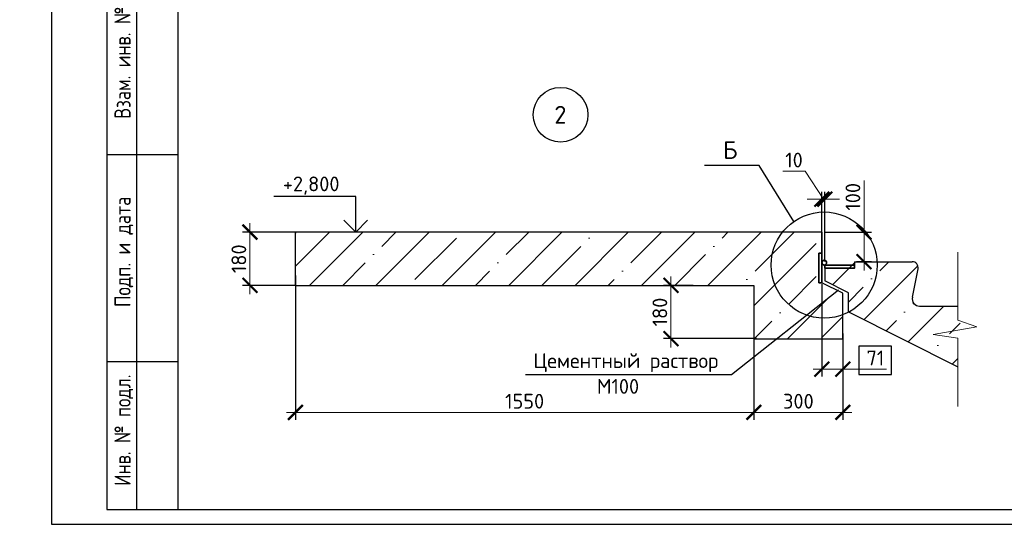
# Model space of a CAD drawing. Header units: millimetres. Extents: x 40580 to 2152466, y -328404 to 177125.
# Tile 4 of 252: x 269254 to 285899, y 135075 to 143600. Entities that reach past the tile are written whole.
import ezdxf
from ezdxf.enums import TextEntityAlignment as Align

# ---------------------------------------------------------------- set-up
doc = ezdxf.new("R2010")
doc.units = ezdxf.units.MM
for name, color, linetype in [('11', 7, 'Continuous'), ('12', 7, 'Continuous'), ('Столовая - обозначения', 7, 'Continuous'), ('ТЕКСТ 02', 7, 'Continuous')]:
    doc.layers.add(name, color=color, linetype=linetype)
for name, color, linetype, lineweight in [('RAZMER', 7, 'Continuous', 9), ('Основной', 1, 'Continuous', 40), ('отметки', 243, 'Continuous', 18), ('Размеры', 9, 'Continuous', 15), ('Столовая Двери и окна', 7, 'Continuous', 15), ('ТЕКСТ', 7, 'Continuous', 15), ('Тонкая', 81, 'Continuous', 20)]:
    doc.layers.add(name, color=color, linetype=linetype, lineweight=lineweight)
doc.styles.add('GOST type A Tekla', font='GOST2304A.ttf', dxfattribs={"height": 0.2})
doc.styles.add('GOST-2.304_Type-B', font='GOST_Common.ttf')
doc.styles.add('ГОСТ', font='isocpeur.ttf')
doc.dimstyles.new('ГОСТ', dxfattribs={"dimscale": 0, "dimtxt": 2.5, "dimasz": 2.5, "dimexe": 1.25, "dimexo": 0.625, "dimtad": 1, "dimdec": 0, "dimtxsty": 'ГОСТ', "dimblk": 'ARCHTICK', "dimcen": 2.5, "dimdle": 1.5, "dimclrd": 256, "dimclre": 256, "dimclrt": 256, "dimadec": 0, "dimazin": 0, "dimtfac": 1, "dimtdec": 0, "dimtmove": 1, "dimatfit": 3, "dimfxl": 2, "dimtfill": 1, "dimlwd": -1, "dimarcsym": 0})

# ---------------------------------------------------------------- blocks, each defined once
blk = doc.blocks.new('Штамп')
at = {"layer": '11'}
for p, q in [((252070, 126228), (252070, 84178)), ((252070, 84178), (281770, 84178))]:
    blk.add_line(p, q, dxfattribs=at)
at = {"layer": '11', "lineweight": 30}
for p, q in [((254210, 125978), (254210, 84428)), ((254210, 84428), (311220, 84428))]:
    blk.add_line(p, q, dxfattribs=at)
at = {"layer": '12'}
for p, q in [((253010, 92928), (253010, 84428)), ((253510, 92928), (253510, 84428)), ((253010, 90428), (254210, 90428)), ((253010, 86928), (254210, 86928)), ((253010, 84428), (254210, 84428))]:
    blk.add_line(p, q, dxfattribs=at)
at = {"layer": '12', "style": 'GOST type A Tekla'}
for s, p in [('Взам. инв. №', (253410, 91028)), ('Подп. и дата', (253410, 87848)), ('Инв. № подл.', (253410, 84828))]:
    blk.add_text(s, height=273.6, rotation=90, dxfattribs=at).set_placement(p)
blk = doc.blocks.new('_ArchTick')
at = {"color": 0, "linetype": 'ByBlock', "const_width": 0.15}
blk.add_lwpolyline([(-0.5, -0.5), (0.5, 0.5)], dxfattribs=at)
blk = doc.blocks.new('*D5328')
at = {"layer": 'Defpoints', "color": 0, "lineweight": 25, "transparency": 16777216}
for p in [(273147, 140011), (273972, 140011), (273972, 139111)]:
    blk.add_point(p, dxfattribs=at)
at = {"layer": 'RAZMER', "transparency": 16777216}
blk.add_line((273147, 138961), (273147, 140161), dxfattribs=at)
at = {"layer": 'RAZMER', "lineweight": -2, "transparency": 16777216}
for p, q in [((273909, 140011), (273022, 140011)), ((273909, 139111), (273022, 139111))]:
    blk.add_line(p, q, dxfattribs=at)
at = {"layer": 'RAZMER', "transparency": 16777216, "xscale": 250, "yscale": 250, "zscale": 250}
for p, rotation in [((273147, 140011), 90), ((273147, 139111), 270)]:
    blk.add_blockref('_ArchTick', p, dxfattribs=dict(at, rotation=rotation))
at = {"layer": 'RAZMER', "transparency": 16777216, "insert": (272959, 139561), "char_height": 250, "attachment_point": 5, "rotation": 90, "style": 'ГОСТ', "bg_fill": 3, "box_fill_scale": 1.1, "bg_fill_color": 256, "bg_fill_true_color": 13158600, "bg_fill_transparency": 0}
blk.add_mtext('180', dxfattribs=at)
blk = doc.blocks.new('*D5329')
at = {"layer": 'Defpoints', "color": 0, "lineweight": 25, "transparency": 16777216}
for p in [(280702, 139111), (280264, 138211), (281771, 138211)]:
    blk.add_point(p, dxfattribs=at)
at = {"layer": 'RAZMER', "transparency": 16777216}
blk.add_line((280264, 139261), (280264, 138061), dxfattribs=at)
at = {"layer": 'RAZMER', "lineweight": -2, "transparency": 16777216}
for p, q in [((280639, 139111), (280139, 139111)), ((281709, 138211), (280139, 138211))]:
    blk.add_line(p, q, dxfattribs=at)
at = {"layer": 'RAZMER', "transparency": 16777216, "xscale": 250, "yscale": 250, "zscale": 250}
for p, rotation in [((280264, 139111), 90), ((280264, 138211), 270)]:
    blk.add_blockref('_ArchTick', p, dxfattribs=dict(at, rotation=rotation))
at = {"layer": 'RAZMER', "transparency": 16777216, "insert": (280076, 138661), "char_height": 250, "attachment_point": 5, "rotation": 90, "style": 'ГОСТ', "bg_fill": 3, "box_fill_scale": 1.1, "bg_fill_color": 256, "bg_fill_true_color": 13158600, "bg_fill_transparency": 0}
blk.add_mtext('180', dxfattribs=at)
blk = doc.blocks.new('*D5330')
at = {"layer": 'Defpoints', "color": 0, "lineweight": 25, "transparency": 16777216}
for p in [(281665, 138467), (283169, 138350), (283169, 136966)]:
    blk.add_point(p, dxfattribs=at)
at = {"layer": 'RAZMER', "lineweight": -2, "transparency": 16777216}
for p, q in [((281665, 138404), (281665, 136841)), ((283169, 138288), (283169, 136841))]:
    blk.add_line(p, q, dxfattribs=at)
at = {"layer": 'RAZMER', "transparency": 16777216}
blk.add_line((281515, 136966), (283319, 136966), dxfattribs=at)
at = {"layer": 'RAZMER', "transparency": 16777216, "xscale": 250, "yscale": 250, "zscale": 250, "rotation": 180}
blk.add_blockref('_ArchTick', (281665, 136966), dxfattribs=at)
at = {"layer": 'RAZMER', "transparency": 16777216, "xscale": 250, "yscale": 250, "zscale": 250}
blk.add_blockref('_ArchTick', (283169, 136966), dxfattribs=at)
at = {"layer": 'RAZMER', "transparency": 16777216, "insert": (282417, 137154), "char_height": 250, "attachment_point": 5, "style": 'ГОСТ', "bg_fill": 3, "box_fill_scale": 1.1, "bg_fill_color": 256, "bg_fill_true_color": 13158600, "bg_fill_transparency": 0}
blk.add_mtext('300', dxfattribs=at)
blk = doc.blocks.new('*D5331')
at = {"layer": 'Defpoints', "color": 0, "lineweight": 25, "transparency": 16777216}
for p in [(273915, 139343), (281665, 137794), (273915, 136966)]:
    blk.add_point(p, dxfattribs=at)
at = {"layer": 'RAZMER', "lineweight": -2, "transparency": 16777216}
for p, q in [((273915, 139280), (273915, 136841)), ((281665, 137732), (281665, 136841))]:
    blk.add_line(p, q, dxfattribs=at)
at = {"layer": 'RAZMER', "transparency": 16777216}
blk.add_line((281815, 136966), (273765, 136966), dxfattribs=at)
at = {"layer": 'RAZMER', "transparency": 16777216, "xscale": 250, "yscale": 250, "zscale": 250, "rotation": 180}
blk.add_blockref('_ArchTick', (273915, 136966), dxfattribs=at)
at = {"layer": 'RAZMER', "transparency": 16777216, "xscale": 250, "yscale": 250, "zscale": 250}
blk.add_blockref('_ArchTick', (281665, 136966), dxfattribs=at)
at = {"layer": 'RAZMER', "transparency": 16777216, "insert": (277790, 137154), "char_height": 250, "attachment_point": 5, "style": 'ГОСТ', "bg_fill": 3, "box_fill_scale": 1.1, "bg_fill_color": 256, "bg_fill_true_color": 13158600, "bg_fill_transparency": 0}
blk.add_mtext('1550', dxfattribs=at)
blk = doc.blocks.new('*D5332')
at = {"layer": 'Defpoints', "color": 0, "lineweight": 25, "transparency": 16777216}
for p in [(282815, 140569), (282815, 139517), (282865, 139450)]:
    blk.add_point(p, dxfattribs=at)
at = {"layer": 'RAZMER', "transparency": 16777216}
for p, q in [((282532, 141041), (282157, 141041)), ((282840, 140569), (282532, 141041)), ((282815, 140569), (282565, 140569)), ((282865, 140569), (282815, 140569)), ((282865, 140569), (282815, 140569)), ((282865, 140569), (283115, 140569))]:
    blk.add_line(p, q, dxfattribs=at)
at = {"layer": 'RAZMER', "lineweight": -2, "transparency": 16777216}
for p, q in [((282815, 139579), (282815, 140694)), ((282865, 139512), (282865, 140694))]:
    blk.add_line(p, q, dxfattribs=at)
at = {"layer": 'RAZMER', "transparency": 16777216, "xscale": 250, "yscale": 250, "zscale": 250}
blk.add_blockref('_ArchTick', (282815, 140569), dxfattribs=at)
at = {"layer": 'RAZMER', "transparency": 16777216, "xscale": 250, "yscale": 250, "zscale": 250, "rotation": 180}
blk.add_blockref('_ArchTick', (282865, 140569), dxfattribs=at)
at = {"layer": 'RAZMER', "transparency": 16777216, "insert": (282344, 141229), "char_height": 250, "attachment_point": 5, "style": 'ГОСТ', "bg_fill": 3, "box_fill_scale": 1.1, "bg_fill_color": 256, "bg_fill_true_color": 13158600, "bg_fill_transparency": 0}
blk.add_mtext('10', dxfattribs=at)
blk = doc.blocks.new('*D5333')
at = {"layer": 'Defpoints', "color": 0, "lineweight": 25, "transparency": 16777216}
for p in [(282815, 140011), (283527, 140011), (283717, 139511)]:
    blk.add_point(p, dxfattribs=at)
at = {"layer": 'RAZMER', "transparency": 16777216}
for p, q in [((283527, 140883), (283527, 140011)), ((283527, 139361), (283527, 140161))]:
    blk.add_line(p, q, dxfattribs=at)
at = {"layer": 'RAZMER', "lineweight": -2, "transparency": 16777216}
for p, q in [((282878, 140011), (283652, 140011)), ((283655, 139511), (283402, 139511))]:
    blk.add_line(p, q, dxfattribs=at)
at = {"layer": 'RAZMER', "transparency": 16777216, "xscale": 250, "yscale": 250, "zscale": 250}
for p, rotation in [((283527, 140011), 90), ((283527, 139511), 270)]:
    blk.add_blockref('_ArchTick', p, dxfattribs=dict(at, rotation=rotation))
at = {"layer": 'RAZMER', "transparency": 16777216, "insert": (283340, 140608), "char_height": 250, "attachment_point": 5, "rotation": 90, "style": 'ГОСТ', "bg_fill": 3, "box_fill_scale": 1.1, "bg_fill_color": 256, "bg_fill_true_color": 13158600, "bg_fill_transparency": 0}
blk.add_mtext('100', dxfattribs=at)
blk = doc.blocks.new('*D5335')
at = {"layer": 'Defpoints', "color": 0, "lineweight": 25, "transparency": 16777216}
for p in [(282815, 139192), (283169, 138361), (282815, 137696)]:
    blk.add_point(p, dxfattribs=at)
at = {"layer": 'RAZMER', "lineweight": -2, "transparency": 16777216}
for p, q in [((282815, 139129), (282815, 137571)), ((283169, 138298), (283169, 137571))]:
    blk.add_line(p, q, dxfattribs=at)
at = {"layer": 'RAZMER', "transparency": 16777216}
for p, q in [((283319, 137696), (282665, 137696)), ((283906, 137696), (283169, 137696))]:
    blk.add_line(p, q, dxfattribs=at)
at = {"layer": 'RAZMER', "transparency": 16777216, "xscale": 250, "yscale": 250, "zscale": 250, "rotation": 180}
blk.add_blockref('_ArchTick', (282815, 137696), dxfattribs=at)
at = {"layer": 'RAZMER', "transparency": 16777216, "xscale": 250, "yscale": 250, "zscale": 250}
blk.add_blockref('_ArchTick', (283169, 137696), dxfattribs=at)
at = {"layer": 'RAZMER', "transparency": 16777216, "insert": (283719, 137884), "char_height": 250, "attachment_point": 5, "style": 'ГОСТ', "bg_fill": 3, "box_fill_scale": 1.1, "bg_fill_color": 256, "bg_fill_true_color": 13158600, "bg_fill_transparency": 0}
blk.add_mtext('71', dxfattribs=at)

msp = doc.modelspace()

# ---------------------------------------------------------------- hatches: boundary and pattern name
at = {"layer": 'Размеры', "true_color": 0x000000, "transparency": 33554648}
h = msp.add_hatch(dxfattribs=at)
h.set_pattern_fill('ANSI35', color=18, scale=125)
h.set_pattern_definition([(45, (1896.8, 618951.2), (-561.266, 561.266), []), (45, (2458, 618951.2), (-561.266, 561.266), [992.1875, -198.4375, 0, -198.4375])])
h.paths.add_polyline_path([(282720.419, 139650.143), (282720.419, 140010.529), (273915.42, 140010.529), (273915.42, 139110.529), (281665.419, 139110.529), (281665.419, 138210.529), (283169.383, 138210.529), (283165.419, 138766.776), (282720.419, 138989.276)])
h = msp.add_hatch(dxfattribs=at)
h.set_pattern_fill('ANSI35', color=18, scale=125)
h.set_pattern_definition([(45, (1896.8, 619101.2), (-561.266, 561.266), []), (45, (2458, 619101.2), (-561.266, 561.266), [992.1875, -198.4375, 0, -198.4375])])
h.paths.add_polyline_path([(284344.11, 138910.043), (284440.285, 139390.917, 0.473284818), (284342.227, 139510.529), (282865.419, 139510.529), (282865.419, 139186.299), (283263.439, 138987.289), (283263.439, 138663.059), (285115.111, 137737.223), (285115.111, 138179.283), (284694.506, 138245.016), (285434.396, 138371.314), (285115.111, 138484.315), (285115.111, 138760.529), (284466.683, 138760.529, -0.473284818)])

# ---------------------------------------------------------------- linework, layer by layer
at = {"layer": 'RAZMER', "color": 18, "true_color": 0x000000}
msp.add_line((275274.394, 140010.529), (274602.972, 140010.529), dxfattribs=at)
at = {"layer": 'RAZMER', "color": 18, "lineweight": 30, "true_color": 0x000000}
msp.add_line((283263.439, 138987.289), (282865.419, 139186.299), dxfattribs=at)
at = {"layer": 'Основной', "color": 18, "lineweight": 30, "ltscale": 5, "true_color": 0x000000}
for p, q in [((283365.408, 139510.529), (284342.227, 139510.529)), ((283365.408, 139510.529), (283365.408, 139455.603)), ((282865.419, 139455.503), (282865.419, 139186.299)), ((284344.11, 138910.043), (284440.285, 139390.917)), ((283263.439, 138987.289), (282865.419, 139186.299)), ((283263.439, 138663.059), (283263.439, 138987.289)), ((284466.683, 138760.529), (285115.111, 138760.529))]:
    msp.add_line(p, q, dxfattribs=at)
msp.add_lwpolyline([(283263.439, 138663.059), (285115.111, 137737.223)], dxfattribs=at)
for centre, radius, start, end in [((284342.227, 139410.529), 100, 348.6900675, 90), ((284466.683, 138885.529), 125, 168.6900675, 270)]:
    msp.add_arc(centre, radius, start, end, dxfattribs=at)
at = {"layer": 'отметки', "color": 18, "linetype": 'Continuous', "lineweight": 25, "ltscale": 100, "true_color": 0x000000}
for p, q in [((274935.973, 140610.529), (273552.791, 140610.529)), ((274935.973, 140010.529), (274935.973, 140610.529))]:
    msp.add_line(p, q, dxfattribs=at)
msp.add_lwpolyline([(274735.973, 140210.529), (274935.973, 140010.529), (275135.973, 140210.529)], dxfattribs=at)
at = {"layer": 'Размеры', "color": 18, "true_color": 0x000000}
for p, q in [((282665.419, 140010.529), (273915.42, 140010.529)), ((281665.419, 138210.529), (283169.383, 138210.529)), ((281665.419, 138210.529), (283169.383, 138210.529))]:
    msp.add_line(p, q, dxfattribs=at)
at = {"layer": 'Размеры', "color": 18, "lineweight": 30, "true_color": 0x000000}
msp.add_line((282815.419, 140010.529), (273915.42, 140010.529), dxfattribs=at)
msp.add_lwpolyline([(273915.42, 139110.529), (281665.419, 139110.529), (281665.419, 138210.529), (283169.383, 138210.529), (283169.383, 138978.415)], dxfattribs=at)
at = {"layer": 'ТЕКСТ 02', "color": 18, "lineweight": 25, "true_color": 0x000000}
msp.add_circle((278398.135, 141993.824), 462.354, dxfattribs=at)
at = {"layer": 'Тонкая', "color": 18, "linetype": 'ByBlock', "ltscale": 75, "true_color": 0x000000}
msp.add_lwpolyline([(285115.111, 137064.156), (285115.111, 138216.995), (284694.506, 138282.729), (285434.396, 138409.026), (285115.111, 138522.028), (285115.111, 139674.822)], dxfattribs=at)

# ---------------------------------------------------------------- block references
at = {"layer": 'Столовая - обозначения', "color": 18, "lineweight": 20, "true_color": 0x000000}
msp.add_blockref('Штамп', (17719.259, 50897.048), dxfattribs=at)

# ---------------------------------------------------------------- texts
at = {"layer": 'отметки', "color": 18, "linetype": 'Continuous', "lineweight": 25, "ltscale": 100, "true_color": 0x000000, "style": 'ГОСТ'}
msp.add_text('+2,800', height=250, dxfattribs=at).set_placement((273702.791, 140700.529))
at = {"layer": 'ТЕКСТ', "color": 18, "ltscale": 100, "true_color": 0x000000, "insert": (230215.162, 142266.38), "char_height": 250, "width": 12426.61564, "attachment_point": 1, "style": 'GOST-2.304_Type-B'}
msp.add_mtext('\\pi226.18661,t6226.18661;Схема промежуточной площадки №4 Опалубочный чертеж лестничного марша', dxfattribs=at)
at = {"layer": 'ТЕКСТ 02', "color": 18, "lineweight": 25, "true_color": 0x000000, "style": 'ГОСТ'}
for s, p in [('2', (278394.182, 141993.824)), ('Б', (281266.337, 141398.242))]:
    msp.add_text(s, height=300, dxfattribs=at).set_placement(p, align=Align.MIDDLE_CENTER)

# ---------------------------------------------------------------- next in the draw order: dimensions: what is measured, and where the dimension line sits
at = {"layer": 'RAZMER', "color": 18, "true_color": 0x000000}
dim = msp.add_linear_dim(base=(282815.419, 140568.798), p1=(282865.408, 139449.684), p2=(282815.419, 139516.771), dimstyle='ГОСТ', override={"dimscale": 0, "dimlfac": 0.2, "dimtix": 0, "dimtofl": 1, "dimtmove": 1, "dimatfit": 3}, dxfattribs=at)
dim.commit()
dim.dimension.update_dxf_attribs({"geometry": '*D5332', "text_midpoint": (282469.294, 141041.273), "dimtype": 160})
for base, p1, p2, picture, middle in [((273146.71, 140010.529), (273971.926, 139110.529), (273971.926, 140010.529), '*D5328', (272959.21, 139560.529)), ((280263.809, 138210.529), (280701.693, 139110.529), (281771.33, 138210.529), '*D5329', (280076.309, 138660.529))]:
    dim = msp.add_linear_dim(base=base, p1=p1, p2=p2, angle=90, dimstyle='ГОСТ', override={"dimscale": 0, "dimlfac": 0.2, "dimtix": 0, "dimtofl": 1, "dimtmove": 1, "dimatfit": 3}, dxfattribs=at)
    dim.commit()
    dim.dimension.update_dxf_attribs({"geometry": picture, "text_midpoint": middle})

# ---------------------------------------------------------------- next in the draw order: linework, layer by layer
at = {"layer": 'Столовая Двери и окна', "color": 18, "lineweight": 25, "true_color": 0x000000}
msp.add_lwpolyline([(282340.285, 140190.513), (281754.593, 141135.55), (280831.239, 141135.55)], dxfattribs=at)

# ---------------------------------------------------------------- next in the draw order: dimensions: what is measured, and where the dimension line sits
at = {"layer": 'RAZMER', "color": 18, "true_color": 0x000000}
dim = msp.add_linear_dim(base=(283527.149, 140010.529), p1=(283717.168, 139510.529), p2=(282815.419, 140010.529), angle=90, dimstyle='ГОСТ', override={"dimscale": 0, "dimlfac": 0.2, "dimtix": 0, "dimtofl": 1, "dimtmove": 1, "dimatfit": 3}, dxfattribs=at)
dim.commit()
dim.dimension.update_dxf_attribs({"geometry": '*D5333', "text_midpoint": (283530.899, 140608.237), "dimtype": 160})
dim = msp.add_linear_dim(base=(283169.383, 136966.128), p1=(281665.419, 138466.803), p2=(283169.383, 138350.356), text='300', dimstyle='ГОСТ', override={"dimlfac": 0.2}, dxfattribs=at)
dim.commit()
dim.dimension.update_dxf_attribs({"geometry": '*D5330', "text_midpoint": (282417.401, 137153.628)})

# ---------------------------------------------------------------- next in the draw order: linework, layer by layer
at = {"color": 18, "lineweight": 35, "true_color": 0x000000}
msp.add_lwpolyline([(282865.408, 139400.477), (282865.408, 139455.503), (283365.408, 139455.603), (283365.408, 139400.376)], close=True, dxfattribs=at)
msp.add_circle((282855.419, 139495.503), 40, dxfattribs=at)

# ---------------------------------------------------------------- next in the draw order: texts
at = {"color": 18, "true_color": 0x000000, "insert": (250111.057, 141656.471), "char_height": 225, "attachment_point": 1, "style": 'ГОСТ'}
msp.add_mtext_dynamic_manual_height_columns('\\pi225;В выделенной области представлена замененная (актуальная) версия. Содержание изменения см. в листе разрешения на внесение изменений.', width=17218.922, gutter_width=5800, heights=[931.637], dxfattribs=at)

# ---------------------------------------------------------------- next in the draw order: dimensions: what is measured, and where the dimension line sits
at = {"layer": 'RAZMER', "color": 18, "true_color": 0x000000}
dim = msp.add_linear_dim(base=(273915.42, 136966.128), p1=(281665.419, 137794.438), p2=(273915.42, 139342.964), dimstyle='ГОСТ', override={"dimscale": 0, "dimlfac": 0.2, "dimtix": 0, "dimtofl": 1, "dimtmove": 1, "dimatfit": 3}, dxfattribs=at)
dim.commit()
dim.dimension.update_dxf_attribs({"geometry": '*D5331', "text_midpoint": (277790.419, 137153.628)})
dim = msp.add_linear_dim(base=(282815.419, 137696.326), p1=(283169.383, 138360.529), p2=(282815.419, 139191.519), dimstyle='ГОСТ', override={"dimlfac": 0.2}, dxfattribs=at)
dim.commit()
dim.dimension.update_dxf_attribs({"geometry": '*D5335', "text_midpoint": (283718.644, 137679.865), "dimtype": 160})

# ---------------------------------------------------------------- next in the draw order: linework, layer by layer
at = {"color": 18, "lineweight": 35, "true_color": 0x000000}
msp.add_lwpolyline([(282815.419, 139155.397), (282765.419, 139155.397), (282765.419, 139655.397), (282815.419, 139655.397)], close=True, dxfattribs=at)
at = {"layer": 'Размеры', "color": 18, "lineweight": 30, "true_color": 0x000000}
for p, q in [((273915.42, 139110.529), (273915.42, 140010.529)), ((282815.419, 140010.529), (282815.419, 139155.397)), ((283169.383, 138978.415), (282815.419, 139155.397))]:
    msp.add_line(p, q, dxfattribs=at)
at = {"layer": 'Столовая Двери и окна', "color": 18, "lineweight": 25, "true_color": 0x000000}
for p, q in [((281287.887, 137603.428), (283094.278, 139036.73)), ((277805.593, 137603.428), (281287.887, 137603.428))]:
    msp.add_line(p, q, dxfattribs=at)
at = {"layer": 'Столовая Двери и окна', "color": 1, "lineweight": 25}
msp.add_lwpolyline([(283992.559, 138086.466), (283439.008, 138086.466), (283439.008, 137605.348), (283992.559, 137605.348)], close=True, dxfattribs=at)
at = {"layer": 'Столовая Двери и окна', "color": 18, "lineweight": 30, "true_color": 0x000000}
msp.add_circle((282853.52, 139455.313), 896.621, dxfattribs=at)

# ---------------------------------------------------------------- next in the draw order: texts
at = {"color": 18, "true_color": 0x000000, "insert": (250111.057, 153773.154), "char_height": 200, "attachment_point": 1, "style": 'ГОСТ'}
msp.add_mtext_dynamic_manual_height_columns('\\pi9510.738;{\\H1.5152x;\\P\\pi1000;Общие указания\\P\\pi200;}1.^IРабочая документация разработана в соответствии с заданием на проектирование, требованиями действующих технических регламентов, стандартов, сводов правил и других документов, содержащих установленные требования.\\P2.^IРабочая документация выполнена в соответствии со следующими нормативными и техническими документами:\\P-^IСП 20.13330.2016 "Нагрузки и Воздействия";\\P-^IСП 63.13330.2012 "Бетонные и железобетонные конструкции. Основные положения";\\P-^IСП 22.13330.2016 "Основания зданий и сооружений";\\P-^IСП 45.13330.2012 "Земляные сооружения, основания и фундаменты".\\P3.   За относительную отметку 0,000 принята отметка чистого пола первого этажа.\\P4.^IПеречень видов работ, для которых необходимо составлять акты освидетельствования скрытых работ:\\P-^Iармирование конструкций;\\P-^Iосвидетельствование опалубки перед бетонированием;\\P-^Iвыполнение сварочных работ;\\P-^Iотбор контрольных проб бетона;\\P-^Iсоответствие законченных железобетонных конструкций проекту с отображением качества работ;\\P-^Iустройство монолитных конструкций, выполняемых в зимнее время;  \\P\\pi0;        -    устройство гидроизоляции;\\P\\pi200;-^Iуплотнение грунтов и обратную засыпку.\\PЗапрещается выполнение последующих работ при отсутствии актов освидетельствования предшествующих скрытых работ во всех случаях.\\P\\pi0;        5. Проект рассчитан на производство работ в период положительных температур. В случае выполнения работ при отрицательных температурах необходимо выполнять требования СНиП часть 3 по производству работ и ППР.\\P        6. При минимальной температуре воздуха до минус 15°С допускается:\\P\\pi200;-выдерживание бетона в конструкции методом термоса, при предварительном разогреве бетонной смеси;\\P -форсированный электроразогрев бетона в конструкции с повторным уплотнением.\\PПри минимальной температуре воздуха до минус 25°С допускается:\\P -обогрев бетона в греющей опалубке с помощью низкотемпературных электронагревателей;\\P -электродный сквозной прогрев бетона;\\P -электрообогрев с помощью греющего провода.\\P      7. В процессе бетонирования обеспечить соблюдение защитных слоев и мест положения рабочей арматуры согласно проекту. Величина защитного слоя продольной рабочей арматуры у боковых граней стен монолитных участков должны быть не менее 20мм и не менее диаметра продольной рабочей арматуры конструкции, величина защитного слоя поперечной арматуры - не менее 10 мм\\P      8. Крестовые соединения стержней продольной и поперечной арматуры, соединение стержней продольной арматуры по длине выполнить вязкой отожженой проволокой диаметром 2,0-3,0 мм', width=17710.69822, gutter_width=5800, heights=[13133.416], dxfattribs=at)
at = {"layer": 'Тонкая', "color": 18, "lineweight": 25, "ltscale": 100, "true_color": 0x000000, "style": 'ГОСТ'}
msp.add_text('Цементный раствор', height=250, dxfattribs=at).set_placement((279500.731, 137715.149), align=Align.CENTER)
msp.add_text('М100', height=250, dxfattribs=at).set_placement((279368.983, 137529.68), align=Align.TOP_CENTER)

doc.saveas('drawing.dxf')
